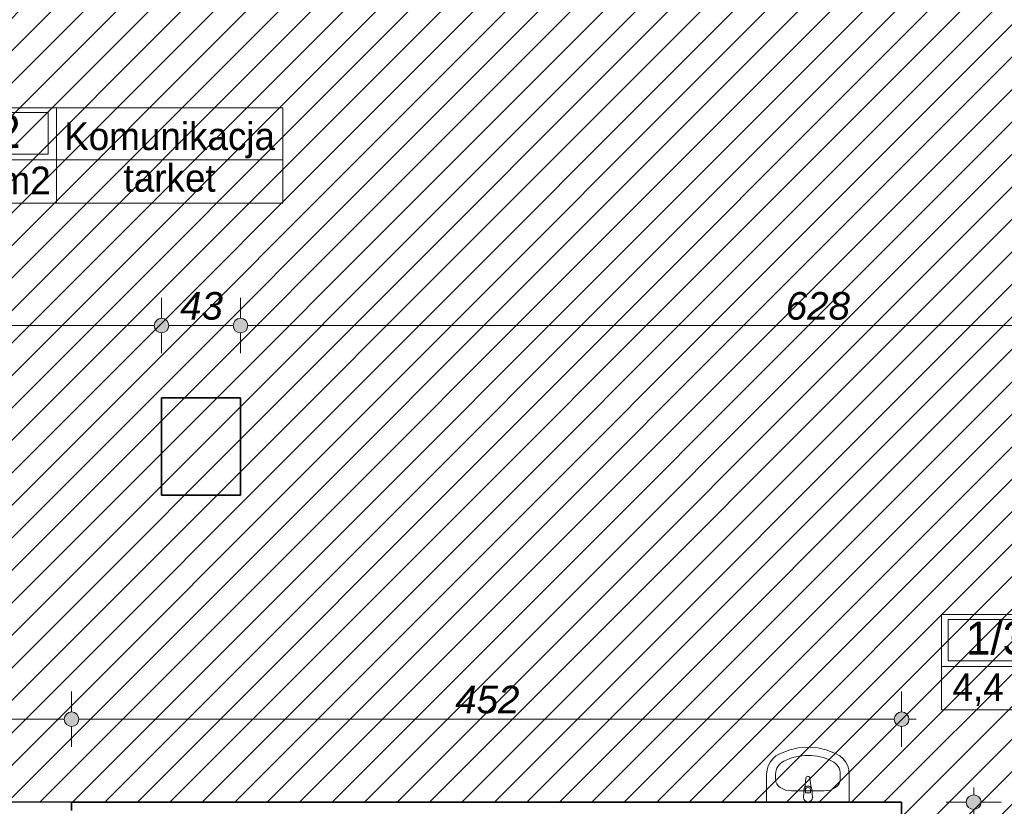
# Model space of a CAD drawing. Header units: millimetres. Extents: x -50073 to 84772, y -78870 to -35317.
# Tile 39 of 125: x 16312 to 21674, y -64293 to -60013. Entities that reach past the tile are written whole.
import ezdxf
from ezdxf.enums import TextEntityAlignment as Align

# ---------------------------------------------------------------- set-up
doc = ezdxf.new("R2010")
doc.units = ezdxf.units.MM
doc.header["$MEASUREMENT"] = 0
doc.layers.add('Elementy modelu - Strefy', color=7, linetype='Continuous')
doc.layers.add('Wymiarowanie - Ogólne', color=7, linetype='Continuous')
for name, color, linetype, lineweight in [('Konstrukcja - Słupy_Nr_pióra__6', 7, 'Continuous', 35), ('Konstrukcja - Ściany zew_Nr_pióra__6', 7, 'Continuous', 35), ('Metryczki pomieszczeń ArchiCADa_Nr_pióra__1', 7, 'Continuous', 0), ('Wnetrze - Sanitariaty_Nr_pióra__22', 8, 'Continuous', 13), ('Wymiarowanie - Ogólne_Nr_pióra__82', 114, 'Continuous', 13)]:
    doc.layers.add(name, color=color, linetype=linetype, lineweight=lineweight)
doc.styles.add('GENERATED_STYLE_1', font='txt')
doc.styles.add('GENERATED_STYLE_2', font='txt')
doc.styles.add('GENERATED_STYLE_3', font='txt')
doc.dimstyles.new('GENERATED_STYLE__1', dxfattribs={"dimtxt": 150, "dimasz": 152, "dimexe": 0.18, "dimexo": 0, "dimgap": 0.09, "dimtad": 1, "dimlfac": 0.1, "dimzin": 0, "dimdsep": 46, "dimtxsty": 'GENERATED_STYLE_3', "dimblk": 'ARROWHEAD_11', "dimblk1": 'ARROWHEAD_11', "dimblk2": 'ARROWHEAD_11', "dimcen": 0.09, "dimclrd": 114, "dimclre": 114, "dimclrt": 114, "dimazin": 0, "dimtfac": 1, "dimtdec": 4, "dimtmove": 0, "dimatfit": 3, "dimfxl": 1, "dimtolj": 1, "dimtzin": 0, "dimarcsym": 0})
doc.dimstyles.new('GENERATED_STYLE__2', dxfattribs={"dimtxt": 150, "dimasz": 152, "dimexe": 0.18, "dimexo": 0, "dimgap": 0.09, "dimtad": 1, "dimtih": 1, "dimtoh": 1, "dimlfac": 0.1, "dimzin": 0, "dimdsep": 46, "dimtxsty": 'GENERATED_STYLE_3', "dimblk": 'ARROWHEAD_11', "dimblk1": 'ARROWHEAD_11', "dimblk2": 'ARROWHEAD_11', "dimcen": 0.09, "dimclrd": 114, "dimclre": 114, "dimclrt": 114, "dimazin": 0, "dimtfac": 1, "dimtdec": 4, "dimtmove": 0, "dimatfit": 3, "dimfxl": 1, "dimtolj": 1, "dimtzin": 0, "dimarcsym": 0})

# ---------------------------------------------------------------- blocks, each defined once
blk = doc.blocks.new('Komunikacja_1_D2_16', base_point=(16512.1, -60775.2))
at = {"layer": 'Metryczki pomieszczeń ArchiCADa_Nr_pióra__1', "linetype": 'Continuous'}
for p, q in [((15613.5, -60492.3), (17744.7, -60492.3)), ((15613.5, -61010.9), (15613.5, -60492.3)), ((15658.5, -60518.3), (16467.2, -60518.3)), ((15658.5, -60744.6), (15658.5, -60518.3)), ((16467.2, -60518.3), (16467.2, -60744.6)), ((16512.1, -60492.3), (16512.1, -61010.9)), ((17744.7, -60492.3), (17744.7, -61010.9)), ((16467.2, -60744.6), (15658.5, -60744.6)), ((15613.5, -60775.2), (17744.7, -60775.2)), ((17744.7, -61010.9), (15613.5, -61010.9))]:
    blk.add_line(p, q, dxfattribs=at)
at = {"layer": 'Metryczki pomieszczeń ArchiCADa_Nr_pióra__1'}
for tag, height, style, p in [('ROOM_NUMBER', 180, 'GENERATED_STYLE_2', (16062.8, -60620.3)), ('ROOM_NAME', 150, 'GENERATED_STYLE_1', (17128.4, -60646.8)), ('floor_f', 150, 'GENERATED_STYLE_1', (17128.4, -60873.9)), ('ROOM_CALC_AREA', 150, 'GENERATED_STYLE_1', (16062.8, -60887.3))]:
    blk.add_attdef(tag, text='', height=height, dxfattribs=dict(at, style=style)).set_placement(p, align=Align.MIDDLE_CENTER)
blk = doc.blocks.new('Węzeł snitarny_1_35_36', base_point=(22065.4, -63533.1))
at = {"layer": 'Metryczki pomieszczeń ArchiCADa_Nr_pióra__1', "linetype": 'Continuous'}
for p, q in [((21331.3, -63250.2), (23476.6, -63250.2)), ((21331.3, -63768.8), (21331.3, -63250.2)), ((22065.4, -63250.2), (22065.4, -63768.8)), ((23476.6, -63250.2), (23476.6, -63768.8)), ((21368.1, -63276.1), (22028.7, -63276.1)), ((21368.1, -63502.4), (21368.1, -63276.1)), ((22028.7, -63276.1), (22028.7, -63502.4)), ((21331.3, -63533.1), (23476.6, -63533.1)), ((22028.7, -63502.4), (21368.1, -63502.4)), ((23476.6, -63768.8), (21331.3, -63768.8))]:
    blk.add_line(p, q, dxfattribs=at)
at = {"layer": 'Metryczki pomieszczeń ArchiCADa_Nr_pióra__1'}
for tag, height, style, p in [('ROOM_NUMBER', 180, 'GENERATED_STYLE_2', (21698.4, -63378.1)), ('ROOM_NAME', 150, 'GENERATED_STYLE_1', (22771, -63404.7)), ('ROOM_CALC_AREA', 150, 'GENERATED_STYLE_1', (21698.4, -63645.1)), ('floor_f', 150, 'GENERATED_STYLE_1', (22771, -63652.2))]:
    blk.add_attdef(tag, text='', height=height, dxfattribs=dict(at, style=style)).set_placement(p, align=Align.MIDDLE_CENTER)
blk = doc.blocks.new('*D529')
at = {"layer": 'Wymiarowanie - Ogólne_Nr_pióra__82', "linetype": 'Continuous'}
for points in [[(14004.6, -61676.9), (14001.6, -61661.6), (13992.9, -61648.7), (13979.9, -61640), (13964.6, -61636.9), (13949.3, -61640), (13936.3, -61648.7), (13927.6, -61661.6), (13924.6, -61676.9), (13927.6, -61692.2), (13936.3, -61705.2), (13949.3, -61713.9), (13964.6, -61716.9), (13979.9, -61713.9), (13992.9, -61705.2), (14001.6, -61692.2)], [(17124.6, -61676.9), (17121.6, -61661.6), (17112.9, -61648.7), (17099.9, -61640), (17084.6, -61636.9), (17069.3, -61640), (17056.3, -61648.7), (17047.6, -61661.6), (17044.6, -61676.9), (17047.6, -61692.2), (17056.3, -61705.2), (17069.3, -61713.9), (17084.6, -61716.9), (17099.9, -61713.9), (17112.9, -61705.2), (17121.6, -61692.2)]]:
    blk.add_hatch(color=256, dxfattribs=at).paths.add_polyline_path(points)
for p, q in [((13964.6, -61636.9), (13964.6, -61526.9)), ((17084.6, -61636.9), (17084.6, -61526.9)), ((14004.6, -61676.9), (17044.6, -61676.9)), ((13964.6, -61826.9), (13964.6, -61716.9)), ((17084.6, -61826.9), (17084.6, -61716.9))]:
    blk.add_line(p, q, dxfattribs=at)
for centre in [(13964.6, -61676.9), (17084.6, -61676.9)]:
    blk.add_circle(centre, 40, dxfattribs=at)
at = {"layer": 'Wymiarowanie - Ogólne_Nr_pióra__82', "insert": (15353.9, -61646.9), "char_height": 150, "attachment_point": 7, "style": 'GENERATED_STYLE_3'}
blk.add_mtext('\\A1;{\\fArial|b0|i1|c238|p38;312}', dxfattribs=at)
blk = doc.blocks.new('ARROWHEAD_11')
at = {"color": 0, "linetype": 'Continuous', "lineweight": 0}
blk.add_line((0, 0), (-1, 0), dxfattribs=at)
at = {"color": 0, "linetype": 'Continuous', "lineweight": 0, "const_width": 0.25, "flags": 128}
blk.add_lwpolyline([(-0.125, 0, 1), (0.125, 0, 1)], format="xyb", close=True, dxfattribs=at)
blk = doc.blocks.new('*D530')
at = {"layer": 'Wymiarowanie - Ogólne_Nr_pióra__82', "linetype": 'Continuous'}
for points in [[(17124.6, -61676.9), (17121.6, -61661.6), (17112.9, -61648.7), (17099.9, -61640), (17084.6, -61636.9), (17069.3, -61640), (17056.3, -61648.7), (17047.6, -61661.6), (17044.6, -61676.9), (17047.6, -61692.2), (17056.3, -61705.2), (17069.3, -61713.9), (17084.6, -61716.9), (17099.9, -61713.9), (17112.9, -61705.2), (17121.6, -61692.2)], [(17554.6, -61676.9), (17551.6, -61661.6), (17542.9, -61648.7), (17529.9, -61640), (17514.6, -61636.9), (17499.3, -61640), (17486.3, -61648.7), (17477.6, -61661.6), (17474.6, -61676.9), (17477.6, -61692.2), (17486.3, -61705.2), (17499.3, -61713.9), (17514.6, -61716.9), (17529.9, -61713.9), (17542.9, -61705.2), (17551.6, -61692.2)]]:
    blk.add_hatch(color=256, dxfattribs=at).paths.add_polyline_path(points)
for p, q in [((17084.6, -61636.9), (17084.6, -61526.9)), ((17514.6, -61636.9), (17514.6, -61526.9)), ((17124.6, -61676.9), (17474.6, -61676.9)), ((17084.6, -61826.9), (17084.6, -61716.9)), ((17514.6, -61826.9), (17514.6, -61716.9))]:
    blk.add_line(p, q, dxfattribs=at)
for centre in [(17084.6, -61676.9), (17514.6, -61676.9)]:
    blk.add_circle(centre, 40, dxfattribs=at)
at = {"layer": 'Wymiarowanie - Ogólne_Nr_pióra__82', "insert": (17185.8, -61646.9), "char_height": 150, "attachment_point": 7, "style": 'GENERATED_STYLE_3'}
blk.add_mtext('\\A1;{\\fArial|b0|i1|c238|p38;43}', dxfattribs=at)
blk = doc.blocks.new('*D531')
at = {"layer": 'Wymiarowanie - Ogólne_Nr_pióra__82', "linetype": 'Continuous'}
for points in [[(17554.6, -61676.9), (17551.6, -61661.6), (17542.9, -61648.7), (17529.9, -61640), (17514.6, -61636.9), (17499.3, -61640), (17486.3, -61648.7), (17477.6, -61661.6), (17474.6, -61676.9), (17477.6, -61692.2), (17486.3, -61705.2), (17499.3, -61713.9), (17514.6, -61716.9), (17529.9, -61713.9), (17542.9, -61705.2), (17551.6, -61692.2)], [(23834.6, -61676.9), (23831.6, -61661.6), (23822.9, -61648.7), (23809.9, -61640), (23794.6, -61636.9), (23779.3, -61640), (23766.3, -61648.7), (23757.6, -61661.6), (23754.6, -61676.9), (23757.6, -61692.2), (23766.3, -61705.2), (23779.3, -61713.9), (23794.6, -61716.9), (23809.9, -61713.9), (23822.9, -61705.2), (23831.6, -61692.2)]]:
    blk.add_hatch(color=256, dxfattribs=at).paths.add_polyline_path(points)
for p, q in [((17514.6, -61636.9), (17514.6, -61526.9)), ((23794.6, -61636.9), (23794.6, -61526.9)), ((17554.6, -61676.9), (23754.6, -61676.9)), ((17514.6, -61826.9), (17514.6, -61716.9)), ((23794.6, -61826.9), (23794.6, -61716.9))]:
    blk.add_line(p, q, dxfattribs=at)
for centre in [(17514.6, -61676.9), (23794.6, -61676.9)]:
    blk.add_circle(centre, 40, dxfattribs=at)
at = {"layer": 'Wymiarowanie - Ogólne_Nr_pióra__82', "insert": (20483.9, -61646.9), "char_height": 150, "attachment_point": 7, "style": 'GENERATED_STYLE_3'}
blk.add_mtext('\\A1;{\\fArial|b0|i1|c238|p38;628}', dxfattribs=at)
blk = doc.blocks.new('*D544')
at = {"layer": 'Wymiarowanie - Ogólne_Nr_pióra__82', "linetype": 'Continuous'}
for points in [[(15584.6, -63819.2), (15581.6, -63803.9), (15572.9, -63790.9), (15559.9, -63782.2), (15544.6, -63779.2), (15529.3, -63782.2), (15516.3, -63790.9), (15507.6, -63803.9), (15504.6, -63819.2), (15507.6, -63834.5), (15516.3, -63847.5), (15529.3, -63856.1), (15544.6, -63859.2), (15559.9, -63856.1), (15572.9, -63847.5), (15581.6, -63834.5)], [(16634.6, -63819.2), (16631.6, -63803.9), (16622.9, -63790.9), (16609.9, -63782.2), (16594.6, -63779.2), (16579.3, -63782.2), (16566.3, -63790.9), (16557.6, -63803.9), (16554.6, -63819.2), (16557.6, -63834.5), (16566.3, -63847.5), (16579.3, -63856.1), (16594.6, -63859.2), (16609.9, -63856.1), (16622.9, -63847.5), (16631.6, -63834.5)]]:
    blk.add_hatch(color=256, dxfattribs=at).paths.add_polyline_path(points)
for p, q in [((15544.6, -63779.2), (15544.6, -63669.2)), ((16594.6, -63779.2), (16594.6, -63669.2)), ((15584.6, -63819.2), (16554.6, -63819.2)), ((15544.6, -63969.2), (15544.6, -63859.2)), ((16594.6, -63969.2), (16594.6, -63859.2))]:
    blk.add_line(p, q, dxfattribs=at)
for centre in [(15544.6, -63819.2), (16594.6, -63819.2)]:
    blk.add_circle(centre, 40, dxfattribs=at)
at = {"layer": 'Wymiarowanie - Ogólne_Nr_pióra__82', "insert": (15898.9, -63789.2), "char_height": 150, "attachment_point": 7, "style": 'GENERATED_STYLE_3'}
blk.add_mtext('\\A1;{\\fArial|b0|i1|c238|p38;105}', dxfattribs=at)
blk = doc.blocks.new('*D545')
at = {"layer": 'Wymiarowanie - Ogólne_Nr_pióra__82', "linetype": 'Continuous'}
for points in [[(16634.6, -63819.2), (16631.6, -63803.9), (16622.9, -63790.9), (16609.9, -63782.2), (16594.6, -63779.2), (16579.3, -63782.2), (16566.3, -63790.9), (16557.6, -63803.9), (16554.6, -63819.2), (16557.6, -63834.5), (16566.3, -63847.5), (16579.3, -63856.1), (16594.6, -63859.2), (16609.9, -63856.1), (16622.9, -63847.5), (16631.6, -63834.5)], [(21154.6, -63819.2), (21151.6, -63803.9), (21142.9, -63790.9), (21129.9, -63782.2), (21114.6, -63779.2), (21099.3, -63782.2), (21086.3, -63790.9), (21077.6, -63803.9), (21074.6, -63819.2), (21077.6, -63834.5), (21086.3, -63847.5), (21099.3, -63856.1), (21114.6, -63859.2), (21129.9, -63856.1), (21142.9, -63847.5), (21151.6, -63834.5)]]:
    blk.add_hatch(color=256, dxfattribs=at).paths.add_polyline_path(points)
for p, q in [((16594.6, -63779.2), (16594.6, -63669.2)), ((21114.6, -63779.2), (21114.6, -63669.2)), ((16634.6, -63819.2), (21074.6, -63819.2)), ((21154.6, -63819.2), (21194.6, -63819.2)), ((16594.6, -63969.2), (16594.6, -63859.2)), ((21114.6, -63969.2), (21114.6, -63859.2))]:
    blk.add_line(p, q, dxfattribs=at)
for centre in [(16594.6, -63819.2), (21114.6, -63819.2)]:
    blk.add_circle(centre, 40, dxfattribs=at)
at = {"layer": 'Wymiarowanie - Ogólne_Nr_pióra__82', "insert": (18683.9, -63789.2), "char_height": 150, "attachment_point": 7, "style": 'GENERATED_STYLE_3'}
blk.add_mtext('\\A1;{\\fArial|b0|i1|c238|p38;452}', dxfattribs=at)
blk = doc.blocks.new('*D699')
at = {"layer": 'Wymiarowanie - Ogólne_Nr_pióra__82', "linetype": 'Continuous'}
for points in [[(21547, -64270.6), (21543.9, -64255.3), (21535.3, -64242.4), (21522.3, -64233.7), (21507, -64230.6), (21491.7, -64233.7), (21478.7, -64242.4), (21470, -64255.3), (21467, -64270.6), (21470, -64285.9), (21478.7, -64298.9), (21491.7, -64307.6), (21507, -64310.6), (21522.3, -64307.6), (21535.3, -64298.9), (21543.9, -64285.9)], [(21547, -64560.6), (21543.9, -64545.3), (21535.3, -64532.4), (21522.3, -64523.7), (21507, -64520.6), (21491.7, -64523.7), (21478.7, -64532.4), (21470, -64545.3), (21467, -64560.6), (21470, -64575.9), (21478.7, -64588.9), (21491.7, -64597.6), (21507, -64600.6), (21522.3, -64597.6), (21535.3, -64588.9), (21543.9, -64575.9)]]:
    blk.add_hatch(color=256, dxfattribs=at).paths.add_polyline_path(points)
for p, q in [((21507, -64230.6), (21507, -64190.6)), ((21467, -64270.6), (21357, -64270.6)), ((21657, -64270.6), (21547, -64270.6)), ((21507, -64520.6), (21507, -64310.6)), ((21467, -64560.6), (21357, -64560.6)), ((21657, -64560.6), (21547, -64560.6))]:
    blk.add_line(p, q, dxfattribs=at)
for centre in [(21507, -64270.6), (21507, -64560.6)]:
    blk.add_circle(centre, 40, dxfattribs=at)

msp = doc.modelspace()

# ---------------------------------------------------------------- hatches: boundary and pattern name
h = msp.add_hatch()
h.set_pattern_fill('ANSI31', color=6, scale=1000)
h.set_pattern_definition([(45, (-50072.86, -74020.64), (-88.38835, 88.38835), [])])
h.paths.add_polyline_path([(2644.596, -62100.641), (7974.596, -62100.641), (7974.596, -64220.641), (9744.596, -64270.641), (21114.596, -64270.641), (21114.596, -74020.641), (27274.596, -74020.641), (27274.596, -71940.641), (25294.596, -71940.641), (24264.596, -71000.641), (24264.596, -63210.678), (23794.596, -63210.678), (23794.596, -61870.678), (26194.596, -61870.678), (26194.596, -56680.641), (24594.623, -56680.641), (24594.623, -58720.641), (22604.596, -58720.641), (22604.596, -56680.641), (19225.623, -56680.641), (19225.623, -58710.678), (17495.623, -58710.678), (11774.623, -58710.678), (11774.623, -56680.641), (8425.623, -56655.641), (8425.623, -58710.678), (4584.623, -58710.678), (4584.623, -56660.641), (2644.596, -56660.641)])
h.paths.add_polyline_path([(15447.036, -61501.268), (13419.007, -61501.268), (13419.007, -61271.05), (15447.036, -61271.05)], flags=24)
h = msp.add_hatch()
h.set_pattern_fill('ANSI31', color=5, scale=250)
h.set_pattern_definition([(45, (5604.596, -69870.678), (-22.097087, 22.097087), [])])
h.paths.add_polyline_path([(25564.596, -62180.678, -0.41421356), (25664.596, -62080.678), (26264.596, -62080.678, -0.41421356), (26364.596, -62180.678), (26364.596, -62780.678, -0.41421356), (26264.596, -62880.678), (25664.596, -62880.678, -0.41421356), (25564.596, -62780.678)])
h.paths.add_polyline_path([(26214.596, -62205.678, 1), (26264.596, -62205.678, 1)], flags=16)
h.paths.add_polyline_path([(27054.596, -56830.641, -0.41421356), (27154.596, -56730.641), (27754.596, -56730.641, -0.41421356), (27854.596, -56830.641), (27854.596, -57430.641, -0.41421356), (27754.596, -57530.641), (27154.596, -57530.641, -0.41421356), (27054.596, -57430.641)])
h.paths.add_polyline_path([(27704.596, -56855.641, 1), (27754.596, -56855.641, 1)], flags=16)
h.paths.add_polyline_path([(23594.623, -57810.641, -0.41421356), (23694.623, -57710.641), (24294.623, -57710.641, -0.41421356), (24394.623, -57810.641), (24394.623, -58410.641, -0.41421356), (24294.623, -58510.641), (23694.623, -58510.641, -0.41421356), (23594.623, -58410.641)])
h.paths.add_polyline_path([(24244.623, -58385.641, 1), (24294.623, -58385.641, 1)], flags=16)
h.paths.add_polyline_path([(17350.623, -58410.678), (17350.623, -57810.678, -0.41421356), (17450.623, -57710.678), (18050.623, -57710.678, -0.41421356), (18150.623, -57810.678), (18150.623, -58410.678, -0.41421356), (18050.623, -58510.678), (17610.673, -58510.678), (17610.673, -58302.351, 2.41421356), (17585.673, -58277.351, 0.41421356), (17610.673, -58302.351), (17610.673, -58510.678), (17450.623, -58510.678, -0.41421356)])
h.paths.add_polyline_path([(17450.623, -58385.678, 1), (17500.623, -58385.678, 1)], flags=16)
h.paths.add_polyline_path([(13845.623, -57820.678), (13845.623, -58420.678, 0.40815319), (13943.549, -58520.656), (13943.549, -58395.678), (13943.549, -58257.419, -2.41421356), (13968.549, -58232.419, -0.41421356), (13943.549, -58257.419), (13943.549, -58395.678), (13943.549, -58520.656, 0.00518396), (13945.623, -58520.678), (14545.623, -58520.678, 0.41421356), (14645.623, -58420.678), (14645.623, -57820.678, 0.41421356), (14545.623, -57720.678), (13945.623, -57720.678, 0.41421356)])
h.paths.add_polyline_path([(13945.623, -58395.678, 1), (13995.623, -58395.678, 1)], flags=16)
h.paths.add_polyline_path([(12785.623, -58400.678), (12785.623, -57800.678, -0.41421356), (12885.623, -57700.678), (13485.623, -57700.678, -0.41421356), (13585.623, -57800.678), (13585.623, -58400.678, -0.41421356), (13485.623, -58500.678), (13251.864, -58500.678), (13251.864, -58279.885, 2.41421356), (13226.864, -58254.885, 0.41421356), (13251.864, -58279.885), (13251.864, -58500.678), (12885.623, -58500.678, -0.41421356)])
h.paths.add_polyline_path([(13435.623, -58375.678, 1), (13485.623, -58375.678, 1)], flags=16)
h.paths.add_polyline_path([(6669.596, -58410.678), (6669.596, -57810.678, -0.41421356), (6769.596, -57710.678), (7369.596, -57710.678, -0.41421356), (7469.596, -57810.678), (7469.596, -58410.678, -0.41421356), (7369.596, -58510.678), (6769.596, -58510.678, -0.08881129), (6734.902, -58504.466), (6734.902, -58234.953, 2.41421356), (6709.902, -58209.953, 0.41421356), (6734.902, -58234.953), (6734.902, -58504.466, -0.31385648)])
h.paths.add_polyline_path([(6769.596, -58385.678, 1), (6819.596, -58385.678, 1)], flags=16)
h.paths.add_polyline_path([(24464.596, -69770.678), (24464.596, -69170.678, -0.41421356), (24564.596, -69070.678), (25164.596, -69070.678, -0.41421356), (25264.596, -69170.678), (25264.596, -69770.678, -0.41421356), (25164.596, -69870.678), (24564.596, -69870.678, -0.24955295), (24481.645, -69826.527), (24641.759, -69826.527, 2.41421356), (24666.759, -69801.527, 0.41421356), (24641.759, -69826.527), (24481.645, -69826.527, -0.14923451)])
h.paths.add_polyline_path([(24564.596, -69195.678, 1), (24614.596, -69195.678, 1)], flags=16)
h.paths.add_polyline_path([(5604.596, -57820.678), (5604.596, -58420.678, 0.41421356), (5704.596, -58520.678), (6031.963, -58520.678), (6031.963, -58302.351, -2.41421356), (6056.963, -58277.351, -0.41421356), (6031.963, -58302.351), (6031.963, -58520.678), (6304.596, -58520.678, 0.41421356), (6404.596, -58420.678), (6404.596, -57820.678, 0.41421356), (6304.596, -57720.678), (5704.596, -57720.678, 0.41421356)])
h.paths.add_polyline_path([(6254.596, -58395.678, 1), (6304.596, -58395.678, 1)], flags=16)
h.paths.add_polyline_path([(23871.254, -57979.071), (23871.254, -58256.97), (23643.082, -58256.97), (23643.082, -57979.071)], flags=24)
h.paths.add_polyline_path([(7095.024, -57966.098), (7095.024, -58262.005), (6866.852, -58262.005), (6866.852, -57966.098)], flags=24)
h.paths.add_polyline_path([(25506.814, -69309.87), (25092.524, -69309.87), (25092.524, -69081.699), (25506.814, -69081.699)], flags=9)
h.paths.add_polyline_path([(25638.09, -62879.269), (25242.524, -62879.269), (25242.524, -62651.097), (25638.09, -62651.097)], flags=9)
h.paths.add_polyline_path([(25022.483, -69783.476), (25022.483, -70179.043), (24794.311, -70179.043), (24794.311, -69783.476)], flags=9)
h.paths.add_polyline_path([(27301.714, -56946.363), (26906.353, -56946.363), (26906.353, -56718.089), (27301.714, -56718.089)], flags=9)
h.paths.add_polyline_path([(13266.179, -57954.077), (13266.179, -58249.984), (13038.007, -58249.984), (13038.007, -57954.077)], flags=9)
h.paths.add_polyline_path([(25865.437, -61877.575), (25865.437, -62175.836), (25637.265, -62175.836), (25637.265, -61877.575)], flags=9)
h.paths.add_polyline_path([(14702.816, -57987.839), (14702.816, -58282.007), (14474.541, -58282.007), (14474.541, -57987.839)], flags=9)
h.paths.add_polyline_path([(26389.895, -62879.269), (26109.438, -62879.269), (26109.438, -62651.097), (26389.895, -62651.097)], flags=9)
h.paths.add_polyline_path([(27448.011, -56706.263), (27448.011, -56985.799), (27219.839, -56985.799), (27219.839, -56706.263)], flags=9)
h.paths.add_polyline_path([(5614.922, -58005.357), (5614.922, -58283.257), (5386.75, -58283.257), (5386.75, -58005.357)], flags=9)

# ---------------------------------------------------------------- linework, layer by layer
at = {"color": 6}
msp.add_lwpolyline([(27274.596, -74020.641), (21114.596, -74020.641), (21114.596, -64270.641), (9744.596, -64270.641)], dxfattribs=at)
msp.add_lwpolyline([(27274.596, -74020.641), (21114.596, -74020.641), (21114.596, -64270.641), (9744.596, -64270.641)], dxfattribs=at)
at = {"layer": 'Konstrukcja - Słupy_Nr_pióra__6', "linetype": 'Continuous'}
for p, q in [((17514.596, -62070.641), (17084.596, -62070.641)), ((17084.596, -62070.641), (17084.596, -62600.641)), ((17514.596, -62600.641), (17514.596, -62070.641)), ((17084.596, -62600.641), (17514.596, -62600.641))]:
    msp.add_line(p, q, dxfattribs=at)
at = {"layer": 'Konstrukcja - Ściany zew_Nr_pióra__6', "linetype": 'Continuous'}
msp.add_line((16594.596, -64315.641), (16594.596, -64270.641), dxfattribs=at)
at = {"layer": 'Konstrukcja - Ściany zew_Nr_pióra__6', "linetype": 'Continuous', "flags": 128}
for points in [[(17204.596, -64270.641), (16594.596, -64270.641)], [(17934.596, -64270.641), (17204.596, -64270.641)], [(21114.596, -64270.641), (17934.596, -64270.641)], [(21114.596, -64560.641), (21114.596, -64270.641)]]:
    msp.add_lwpolyline(points, dxfattribs=at)
at = {"layer": 'Wnetrze - Sanitariaty_Nr_pióra__22', "linetype": 'Continuous'}
for p, q in [((20450.672, -64006.914), (20430.439, -64019.401)), ((20499.566, -63986.953), (20450.672, -64006.914)), ((20551.332, -63974.754), (20499.566, -63986.953)), ((20604.553, -63970.65), (20551.332, -63974.754)), ((20657.774, -63974.754), (20604.553, -63970.65)), ((20709.539, -63986.953), (20657.774, -63974.754)), ((20758.433, -64006.914), (20709.539, -63986.953)), ((20778.667, -64019.401), (20758.433, -64006.914)), ((20398.679, -64053.321), (20388.168, -64073.67)), ((20412.921, -64035.037), (20398.679, -64053.321)), ((20430.439, -64019.401), (20412.921, -64035.037)), ((20796.185, -64035.037), (20778.667, -64019.401)), ((20810.427, -64053.321), (20796.185, -64035.037)), ((20820.938, -64073.67), (20810.427, -64053.321)), ((20381.724, -64095.433), (20379.553, -64117.914)), ((20379.553, -64117.914), (20379.553, -64270.641)), ((20388.168, -64073.67), (20381.724, -64095.433)), ((20428.466, -64148.459), (20428.466, -64117.914)), ((20780.64, -64148.459), (20780.64, -64117.914)), ((20827.382, -64095.433), (20820.938, -64073.67)), ((20829.553, -64117.914), (20827.382, -64095.433)), ((20829.553, -64270.641), (20829.553, -64117.914)), ((20593.453, -64139.696), (20586.823, -64192.63)), ((20622.283, -64192.63), (20615.653, -64139.696)), ((20515.433, -64209.096), (20693.672, -64209.096)), ((20583.553, -64202.143), (20579.553, -64244.096)), ((20590.953, -64219.185), (20590.953, -64204.315)), ((20618.153, -64219.185), (20590.953, -64219.185)), ((20618.153, -64204.315), (20618.153, -64219.185)), ((20629.553, -64244.096), (20625.553, -64202.143)), ((20379.553, -64270.641), (20829.553, -64270.641))]:
    msp.add_line(p, q, dxfattribs=at)
for centre, radius, start, end in [((20604.553, -64141.086), 11.187, 7.138925, 172.861075), ((20604.553, -64204.043), 21.086, 147.228975, 174.830393), ((20604.553, -64204.043), 21.086, 32.771025, 147.228975), ((20604.553, -64204.315), 13.6, 0, 180), ((20604.553, -64204.043), 21.086, 5.169607, 32.771025), ((20604.553, -64244.096), 25, 180, 0)]:
    msp.add_arc(centre, radius, start, end, dxfattribs=at)
for centre, major_axis, ratio, start_param, end_param in [((20604.553, -64270.641), (273.913, 0), 0.92929293, 1.07382149, 2.06777117), ((20515.414, -64117.914), (86.948, 0), 0.92929293, 2.06777116, 3.14159265), ((20693.692, -64117.914), (86.948, 0), 0.92929293, 0, 1.0738215), ((20515.531, -64148.459), (87.049, 0), 0.69657392, 3.14159265, 4.71238898), ((20693.574, -64148.459), (87.049, 0), 0.69657392, 4.71238898, 6.28318531)]:
    msp.add_ellipse(centre, major_axis=major_axis, ratio=ratio, start_param=start_param, end_param=end_param, dxfattribs=at)
for p in [(20593.453, -64139.696), (20583.553, -64202.143), (20622.283, -64192.63), (20629.553, -64244.096)]:
    msp.add_point(p, dxfattribs=at)

# ---------------------------------------------------------------- block references
at = {"layer": 'Elementy modelu - Strefy', "linetype": 'Continuous'}
ref = msp.add_blockref('Komunikacja_1_D2_16', (16512.107, -60775.201), dxfattribs=at)
ref.add_attrib('ROOM_NAME', 'Komunikacja', dxfattribs={"layer": 'Metryczki pomieszczeń ArchiCADa_Nr_pióra__1', "color": 7, "height": 150, "style": 'GENERATED_STYLE_1'}).set_placement((17128.428, -60646.798), align=Align.MIDDLE_CENTER)
ref.add_attrib('ROOM_NUMBER', '1/D2', dxfattribs={"layer": 'Metryczki pomieszczeń ArchiCADa_Nr_pióra__1', "color": 7, "height": 180, "style": 'GENERATED_STYLE_2'}).set_placement((16062.826, -60620.252), align=Align.MIDDLE_CENTER)
ref.add_attrib('ROOM_CALC_AREA', '174,5 m2', dxfattribs={"layer": 'Metryczki pomieszczeń ArchiCADa_Nr_pióra__1', "color": 7, "height": 150, "style": 'GENERATED_STYLE_1'}).set_placement((16062.826, -60887.252), align=Align.MIDDLE_CENTER)
ref.add_attrib('floor_f', 'tarket', dxfattribs={"layer": 'Metryczki pomieszczeń ArchiCADa_Nr_pióra__1', "color": 7, "height": 150, "style": 'GENERATED_STYLE_1'}).set_placement((17128.428, -60873.881), align=Align.MIDDLE_CENTER)
ref = msp.add_blockref('Węzeł snitarny_1_35_36', (22065.39, -63533.077), dxfattribs=at)
ref.add_attrib('ROOM_NAME', 'Węzeł snitarny', dxfattribs={"layer": 'Metryczki pomieszczeń ArchiCADa_Nr_pióra__1', "color": 7, "height": 150, "style": 'GENERATED_STYLE_1'}).set_placement((22770.993, -63404.674), align=Align.MIDDLE_CENTER)
ref.add_attrib('ROOM_NUMBER', '1/35', dxfattribs={"layer": 'Metryczki pomieszczeń ArchiCADa_Nr_pióra__1', "color": 7, "height": 180, "style": 'GENERATED_STYLE_2'}).set_placement((21698.37, -63378.128), align=Align.MIDDLE_CENTER)
ref.add_attrib('ROOM_CALC_AREA', '4,4 m2', dxfattribs={"layer": 'Metryczki pomieszczeń ArchiCADa_Nr_pióra__1', "color": 7, "height": 150, "style": 'GENERATED_STYLE_1'}).set_placement((21698.37, -63645.129), align=Align.MIDDLE_CENTER)
ref.add_attrib('floor_f', 'płytki ceram.', dxfattribs={"layer": 'Metryczki pomieszczeń ArchiCADa_Nr_pióra__1', "color": 7, "height": 150, "style": 'GENERATED_STYLE_1'}).set_placement((22770.993, -63652.174), align=Align.MIDDLE_CENTER)

# ---------------------------------------------------------------- dimensions: what is measured, and where the dimension line sits
at = {"layer": 'Wymiarowanie - Ogólne', "color": 114, "linetype": 'Continuous', "lineweight": 13}
for base, p1, p2, picture, middle in [((17084.596, -61676.94), (13964.596, -61972.598), (17084.596, -61962.598), '*D529', (15524.596, -61571.94)), ((17514.596, -61676.94), (17084.596, -61962.598), (17514.596, -61962.598), '*D530', (17299.596, -61571.94)), ((23794.596, -61676.94), (17514.596, -61962.598), (23794.596, -61762.634), '*D531', (20654.596, -61571.94)), ((16594.596, -63819.187), (15544.596, -64270.641), (16594.596, -64270.641), '*D544', (16069.596, -63714.187)), ((21114.596, -63819.187), (16594.596, -64270.641), (21114.596, -64270.641), '*D545', (18854.596, -63714.187))]:
    dim = msp.add_linear_dim(base=base, p1=p1, p2=p2, dimstyle='GENERATED_STYLE__2', dxfattribs=at)
    dim.commit()
    dim.dimension.update_dxf_attribs({"geometry": picture, "text_midpoint": middle, "dimtype": 160})
dim = msp.add_linear_dim(base=(21506.981, -64270.641), p1=(21114.596, -64560.641), p2=(21114.596, -64270.641), angle=90, dimstyle='GENERATED_STYLE__1', dxfattribs=at)
dim.commit()
dim.dimension.update_dxf_attribs({"geometry": '*D699', "text_midpoint": (21401.981, -64714.47), "dimtype": 160, "text_rotation": 90})

doc.saveas('drawing.dxf')
